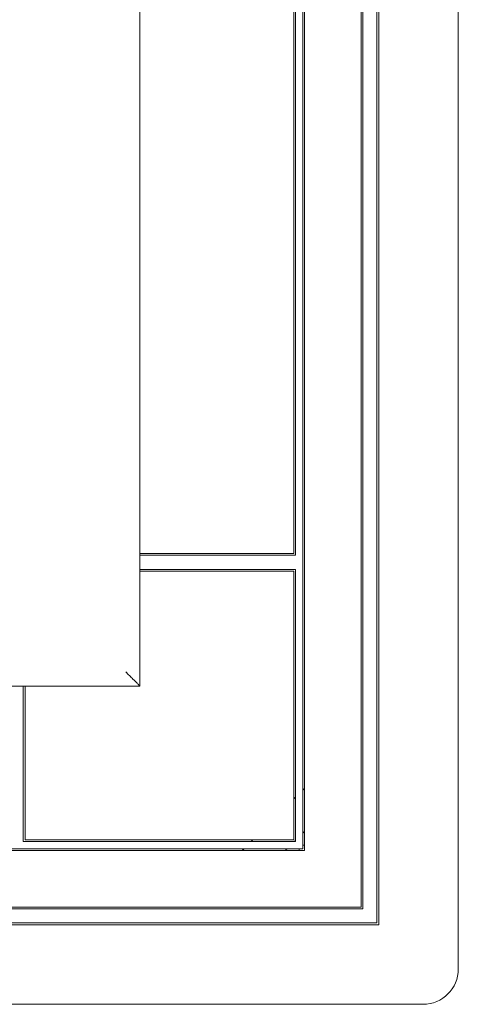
# Model space of a CAD drawing. Header units: millimetres. Extents: x -5941 to 19721, y -9230 to 6433.
# Tile 120 of 204: x 5888 to 5900, y -3454 to -3426. Entities that reach past the tile are written whole.
import ezdxf

# ---------------------------------------------------------------- set-up
doc = ezdxf.new("R2010")
doc.units = ezdxf.units.MM
doc.layers.add('GL-urzadzenia', color=6, linetype='Continuous', lineweight=20)

# ---------------------------------------------------------------- blocks, each defined once
blk = doc.blocks.new('RSen_55_ME_FB_indoor unit - vrv - cassette-wall-floor_daikin - fxza50a2veb - fully flat cassette - fully flat decoration panel_daikin_lxwxh 620x620x306 mm-5003518-bottom')
at = {"lineweight": 18}
for start, end in [(160.281, 179.9211), (90, 109.6344)]:
    blk.add_arc((266.5, -266.5), 1.5, start, end, dxfattribs=at)
blk = doc.blocks.new('RSen_55_ME_FB_SOg - fxza50a2veb - fully flat decoration panel - SH_daikin_tbq - standard-4997338-bottom')
at = {"lineweight": 18}
for p, q in [((310, -300), (310, 300)), ((287, -287), (287, 287)), ((287.5, -287.5), (287.5, 287.5)), ((282.5, 282.5), (282.5, -282.5)), ((283, 283), (283, -283)), ((266, -266), (266, 266)), ((266.5, 266.5), (266.5, -266.5)), ((220, -220), (220, 220)), ((220, 220), (220, -220)), ((263.5, -182.5), (263.5, 182.5)), ((264, 183), (264, -183)), ((220, -182.5), (222.14, -182.5)), ((222.14, -183), (220, -183)), ((222.14, -182.5), (263.5, -182.5)), ((264, -183), (222.14, -183)), ((220, -187), (222.14, -187)), ((222.14, -187.5), (220, -187.5)), ((222.14, -187), (264, -187)), ((263.5, -187.5), (222.14, -187.5)), ((263.5, -263.5), (263.5, -187.5)), ((263.5, -187.5), (263.5, -187.5)), ((264, -187), (264, -264)), ((-220, -220), (220, -220)), ((220, -220), (-220, -220)), ((187, -222.14), (187, -220)), ((187.5, -220), (187.5, -222.14)), ((187, -264), (187, -222.14)), ((187.5, -222.14), (187.5, -263.5)), ((266.5, -248.93), (266, -249.43)), ((264, -251.43), (263.5, -251.93)), ((266, -261.63), (266.5, -261.13)), ((264, -264), (187, -264)), ((187.5, -263.5), (263.5, -263.5)), ((251.93, -263.5), (251.43, -264)), ((263.63, -264), (264, -263.63)), ((266.5, -266.5), (-266.5, -266.5)), ((-266, -266), (266, -266)), ((249.43, -266), (248.93, -266.5)), ((261.28, -266.35), (261.63, -266)), ((283, -283), (-283, -283)), ((282.5, -282.5), (-282.5, -282.5)), ((-287.5, -287.5), (287.5, -287.5)), ((-287, -287), (287, -287)), ((-300, -310), (300, -310))]:
    blk.add_line(p, q, dxfattribs=at)
for centre, radius, start, end in [((263.93, -269), 3.75, 135, 137.9328), ((300, -300), 10, 270, 360)]:
    blk.add_arc(centre, radius, start, end, dxfattribs=at)
blk.add_open_spline([(220, -220), (220, -220), (219.93, -219.93), (219.71, -219.71), (219.47, -219.47), (219.23, -219.23), (219.01, -219.01), (218.77, -218.77), (218.51, -218.51), (218.22, -218.22), (217.93, -217.93), (217.54, -217.54), (216.87, -216.87), (216.35, -216.36), (216, -216)], degree=3, knots=[-1, -1, -1, -1, -0.833333, -0.75, -0.666667, -0.583333, -0.541667, -0.5, -0.416667, -0.375, -0.333333, -0.25, -0.166667, 0, 0, 0, 0], dxfattribs=at)
blk = doc.blocks.new('2658cea6-5bf1-4a8d-8ecb-1a42f1d0a86a')
at = {"lineweight": 18}
for name in ['RSen_55_ME_FB_SOg - fxza50a2veb - fully flat decoration panel - SH_daikin_tbq - standard-4997338-bottom', 'RSen_55_ME_FB_indoor unit - vrv - cassette-wall-floor_daikin - fxza50a2veb - fully flat cassette - fully flat decoration panel_daikin_lxwxh 620x620x306 mm-5003518-bottom']:
    blk.add_blockref(name, (0, 0), dxfattribs=at)
blk = doc.blocks.new('116a95a6-ef70-443d-9a1b-21b416471860')
at = {"layer": 'GL-urzadzenia', "xscale": 0.1, "yscale": 0.1, "zscale": 0.1}
blk.add_blockref('2658cea6-5bf1-4a8d-8ecb-1a42f1d0a86a', (35.05, -31), dxfattribs=at)

msp = doc.modelspace()

# ---------------------------------------------------------------- block references
at = {"layer": 'GL-urzadzenia'}
msp.add_blockref('116a95a6-ef70-443d-9a1b-21b416471860', (5833.982, -3392.085), dxfattribs=at)

doc.saveas('drawing.dxf')
